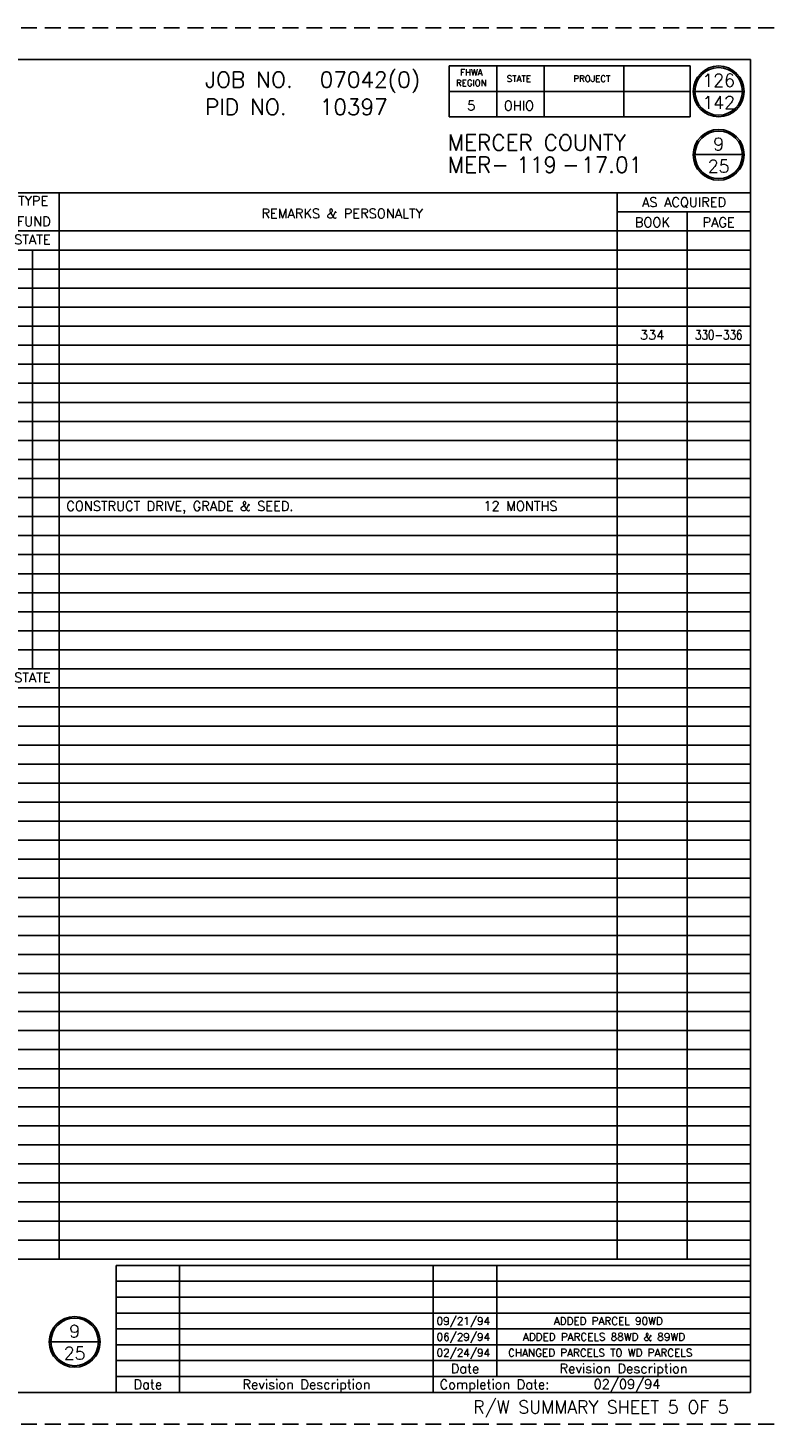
# Model space of a CAD drawing. Extents: x 0 to 34.5, y 0 to 22.
# Tile 2 of 2: x 22.6 to 34.5, y 0 to 22. Entities that reach past the tile are written whole.
import ezdxf
from ezdxf.enums import TextEntityAlignment as Align

# ---------------------------------------------------------------- set-up
doc = ezdxf.new("R2010")
doc.units = 0
doc.header["$LTSCALE"] = 0.5
doc.linetypes.add('DASHED', pattern=[0.75, 0.5, -0.25])
doc.layers.get('0').update_dxf_attribs({"linetype": 'CONTINUOUS'})
doc.layers.add('BORDER', color=4, linetype='CONTINUOUS')
doc.layers.add('TEXT', color=7, linetype='CONTINUOUS')
doc.styles.add('COM8', font='ROMANS', dxfattribs={"width": 0.8})
doc.styles.add('COM9', font='ROMANS', dxfattribs={"width": 0.9})
doc.styles.add('SIMPLEX', font='ROMANS')
doc.styles.get("Standard").update_dxf_attribs({"font": 'ROMANS'})
doc.styles.add('TEXT', font='SIMPLEX')

# ---------------------------------------------------------------- blocks, each defined once
blk = doc.blocks.new('SUM')
at = {"layer": 'BORDER'}
for p, q in [((1.5, -18.9), (1.5, -2.1)), ((8, -18.9), (8, -2.1)), ((8.95, -18.9), (8.95, -2.1)), ((11.35, -18.9), (11.35, -2.1)), ((13.426, -18.9), (13.426, -2.1)), ((14.696, -18.9), (14.696, -2.1)), ((15.596, -18.9), (15.596, -2.1)), ((16.496, -18.9), (16.496, -2.1)), ((17.596, -18.9), (17.596, -2.1)), ((18.396, -18.9), (18.396, -2.1)), ((19.346, -18.9), (19.346, -2.1)), ((21.753, -18.9), (21.753, -2.1)), ((22.603, -18.9), (22.603, -2.1)), ((31.401, -18.9), (31.401, -2.1)), ((8.95, -2.4), (11.35, -2.4)), ((10.15, -18.9), (10.15, -2.4)), ((19.353, -2.4), (21.753, -2.4)), ((20.553, -18.9), (20.553, -2.4)), ((31.401, -2.4), (33.5, -2.4)), ((32.501, -18.9), (32.501, -2.4))]:
    blk.add_line(p, q, dxfattribs=at)
at = {"layer": 'BORDER', "style": 'COM9', "width": 0.9}
for s, p in [('SHEET', (8.475, -2.323)), ('STRUC-', (18.882, -2.324))]:
    blk.add_text(s, height=0.15, dxfattribs=at).set_placement(p, align=Align.CENTER)
at = {"layer": 'BORDER'}
for s, p in [("OWNER'S RECORD", (10.15, -2.325)), ('RECORD', (14.081, -2.325)), ('TOTAL', (15.144, -2.325)), ('GROSS', (16.044, -2.325)), ('P.R.O.', (17.053, -2.325)), ('NET', (17.989, -2.325)), ('NET RESIDUE', (20.553, -2.3)), ('TYPE', (22.191, -2.3)), ('AS ACQUIRED', (32.454, -2.321)), ('PARCEL', (0.75, -2.5)), ('OWNER', (4.75, -2.5)), ('REMARKS & PERSONALTY', (27.063, -2.5)), ('BOOK', (9.55, -2.625)), ('PAGE', (10.75, -2.625)), ('AREA(AC.)', (14.067, -2.625)), ('P.R.O.', (15.161, -2.625)), ('TAKE', (16.05, -2.625)), ('IN TAKE', (17.061, -2.625)), ('TAKE', (17.989, -2.625)), ('LEFT', (19.953, -2.621)), ('RIGHT', (21.147, -2.624)), ('FUND', (22.2, -2.624)), ('BOOK', (31.955, -2.638)), ('PAGE', (32.999, -2.638))]:
    blk.add_text(s, height=0.15, dxfattribs=at).set_placement(p, align=Align.CENTER)
for s, p in [("AUDITOR'S ", (11.809, -2.324)), ('PARCEL', (11.956, -2.574))]:
    blk.add_text(s, height=0.15, dxfattribs=at).set_placement(p)
at = {"layer": 'BORDER', "style": 'COM9', "width": 0.9}
for s, p in [(' NO.', (8.231, -2.573)), ('TURE', (18.638, -2.625))]:
    blk.add_text(s, height=0.15, dxfattribs=at).set_placement(p)
blk = doc.blocks.new('PARCELM')
for tag, p in [('PAR', (0.718, 0.1)), ('SHN', (8.494, 0.1)), ('ORB', (9.554, 0.087)), ('ORP', (10.755, 0.094)), ('AP', (12.39, 0.09)), ('RECA', (14.061, 0.09)), ('TOPRO', (15.146, 0.09)), ('GRST', (16.046, 0.09)), ('PROTK', (17.046, 0.093)), ('NTTK', (17.996, 0.093)), ('STR', (18.871, 0.09)), ('NRL', (19.95, 0.09)), ('NRR', (21.153, 0.09)), ('TPF', (22.178, 0.09)), ('AAB', (31.951, 0.09)), ('AAP', (33.001, 0.09))]:
    blk.add_attdef(tag, text='', height=0.15).set_placement(p, align=Align.CENTER)
for tag, p in [('OWN', (1.632, 0.094)), ('REM', (22.714, 0.091))]:
    blk.add_attdef(tag, p, '', height=0.15)
blk = doc.blocks.new('JOBNUMB')
at = {"layer": 'TEXT'}
for tag, p in [('JBN', (0, 0)), ('PID', (0, -0.429))]:
    blk.add_attdef(tag, p, '', height=0.25, dxfattribs=at)
blk = doc.blocks.new('PAGENO', base_point=(33.5, 20.07))
at = {"layer": 'TEXT', "style": 'SIMPLEX'}
for tag, p in [('SN', (33.5, 20.07)), ('TN', (33.5, 19.72))]:
    blk.add_attdef(tag, text='', height=0.2, dxfattribs=at).set_placement(p, align=Align.CENTER)
blk = doc.blocks.new('MER')
at = {"style": 'TEXT'}
for s, p in [('MERCER COUNTY', (0, 0)), ('MER-', (0, -0.35)), ('-', (1.8, -0.35))]:
    blk.add_text(s, height=0.25, dxfattribs=at).set_placement(p)
blk.add_attdef('RTE', text='', height=0.25, dxfattribs=at).set_placement((1.4, -0.35), align=Align.CENTER)
blk.add_attdef('SEC', (2.1, -0.35), '', height=0.25, dxfattribs=at)

msp = doc.modelspace()

# ---------------------------------------------------------------- linework, layer by layer
msp.add_line((22.679, 18.497), (22.679, 11.9))
at = {"layer": 'BORDER', "linetype": 'DASHED'}
for p, q in [((0, 22), (34.5, 22)), ((0, 0), (34.5, 0))]:
    msp.add_line(p, q, dxfattribs=at)
at = {"layer": 'BORDER'}
for p, q in [((0.5, 21.5), (34, 21.5)), ((33.05, 21.4), (29.25, 21.4)), ((29.25, 21.4), (29.25, 20.6)), ((30, 21.4), (30, 20.6)), ((30.75, 21.4), (30.75, 20.6)), ((32.002, 21.4), (32.002, 20.6)), ((33.05, 20.6), (33.05, 21.4)), ((34, 21.5), (34, 0.5)), ((29.25, 21), (33.05, 21)), ((33.125, 21), (33.875, 21)), ((29.25, 20.6), (33.05, 20.6)), ((33.125, 20.003), (33.875, 20.003)), ((0.5, 19.4), (34, 19.4)), ((0.5, 18.8), (34, 18.8)), ((0.5, 18.5), (34, 18.5)), ((0.5, 18.2), (34, 18.2)), ((0.5, 17.9), (34, 17.9)), ((0.5, 17.6), (34, 17.6)), ((0.5, 17.3), (34, 17.3)), ((0.5, 17), (34, 17)), ((0.5, 16.7), (34, 16.7)), ((0.5, 16.4), (34, 16.4)), ((0.5, 16.1), (34, 16.1)), ((0.5, 15.8), (34, 15.8)), ((0.5, 15.5), (34, 15.5)), ((0.5, 15.2), (34, 15.2)), ((0.5, 14.9), (34, 14.9)), ((0.5, 14.6), (34, 14.6)), ((0.5, 14.3), (34, 14.3)), ((0.5, 14), (34, 14)), ((0.5, 13.7), (34, 13.7)), ((0.5, 13.4), (34, 13.4)), ((0.5, 13.1), (34, 13.1)), ((0.5, 12.8), (34, 12.8)), ((0.5, 12.5), (34, 12.5)), ((0.5, 12.2), (34, 12.2)), ((0.5, 11.9), (34, 11.9)), ((0.5, 11.6), (34, 11.6)), ((0.5, 11.3), (34, 11.3)), ((0.5, 11), (34, 11)), ((0.5, 10.7), (34, 10.7)), ((0.5, 10.4), (34, 10.4)), ((0.5, 10.1), (34, 10.1)), ((0.5, 9.8), (34, 9.8)), ((0.5, 9.5), (34, 9.5)), ((0.5, 9.2), (34, 9.2)), ((0.5, 8.9), (34, 8.9)), ((0.5, 8.6), (34, 8.6)), ((0.5, 8.3), (34, 8.3)), ((0.5, 8), (34, 8)), ((0.5, 7.7), (34, 7.7)), ((0.5, 7.4), (34, 7.4)), ((0.5, 7.1), (34, 7.1)), ((0.5, 6.8), (34, 6.8)), ((0.5, 6.5), (34, 6.5)), ((0.5, 6.2), (34, 6.2)), ((0.5, 5.9), (34, 5.9)), ((0.5, 5.6), (34, 5.6)), ((0.5, 5.3), (34, 5.3)), ((0.5, 5), (34, 5)), ((0.5, 4.7), (34, 4.7)), ((0.5, 4.4), (34, 4.4)), ((0.5, 4.1), (34, 4.1)), ((0.5, 3.8), (34, 3.8)), ((0.5, 3.5), (34, 3.5)), ((0.5, 3.2), (34, 3.2)), ((0.5, 2.9), (34, 2.9)), ((0.5, 2.6), (34, 2.6)), ((34, 2.5), (24, 2.5)), ((24, 2.5), (24, 0.5)), ((25, 2.5), (25, 0.5)), ((29, 2.5), (29, 0.5)), ((30, 2.5), (30, 0.75)), ((34, 2.25), (24, 2.25)), ((34, 2), (24, 2)), ((34, 1.75), (24, 1.75)), ((34, 1.5), (24, 1.5)), ((22.97, 1.298), (23.72, 1.298)), ((34, 1.25), (24, 1.25)), ((34, 1), (24, 1)), ((34, 0.75), (24, 0.75)), ((34, 0.5), (0.5, 0.5))]:
    msp.add_line(p, q, dxfattribs=at)
for centre, radius in [((33.5, 21), 0.4), ((33.5, 21), 0.375), ((33.5, 20), 0.4), ((33.5, 20), 0.375), ((23.345, 1.295), 0.4), ((23.345, 1.295), 0.375)]:
    msp.add_circle(centre, radius, dxfattribs=at)

# ---------------------------------------------------------------- block references
for name, p, values in [('JOBNUMB', (27.21, 21.059), {'JBN': '07042(0)', 'PID': '10397'}), ('PAGENO', (33.5, 21.074), {'SN': '126', 'TN': '142'}), ('MER', (29.23, 20.068), {'RTE': '119', 'SEC': '17.01'}), ('PAGENO', (33.5, 20.07), {'SN': '9', 'TN': '25'}), ('PARCELM', (0.5, 18.5), {'PAR': '81WD', 'OWN': 'THELMA PAX & SHIRLEY GROSS', 'SHN': '23', 'ORB': '303', 'ORP': '703', 'AP': '31-048200.0000', 'RECA': '0.531', 'TOPRO': '0.000', 'GRST': '0.002', 'PROTK': '0.000', 'NTTK': '0.002', 'NRR': '0.529', 'TPF': 'STATE'}), ('PARCELM', (0.5, 14.3), {'PAR': '86T', 'OWN': 'HAROLD THOBE & VIRGINIA THOBE', 'SHN': '22', 'ORB': '274', 'ORP': '233', 'RECA': '0.637', 'TOPRO': '0.000', 'GRST': '0.005', 'PROTK': '0.000', 'NTTK': '0.005', 'NRL': '0.637', 'REM': 'CONSTRUCT DRIVE, GRADE & SEED.                        12 MONTHS'}), ('PARCELM', (0.5, 11.6), {'PAR': '90WD', 'OWN': 'GEORGE B. WENNING & HELEN WENNING, H & W', 'SHN': '13', 'ORB': '232', 'ORP': '736', 'AP': '31-028500.0000', 'RECA': '0.660', 'TOPRO': '0.077', 'GRST': '0.138', 'PROTK': '0.077', 'NTTK': '0.061', 'NRL': '0.522', 'TPF': 'STATE'}), ('PAGENO', (23.345, 1.365), {'SN': '9', 'TN': '25'})]:
    msp.add_blockref(name, p).add_auto_attribs(values)
msp.add_blockref('SUM', (0.5, 21.5))
ref = msp.add_blockref('PARCELM', (0.5, 17))
ref.add_attrib('PAR', '83WD', dxfattribs={"height": 0.15}).set_placement((1.218, 17.1), align=Align.CENTER)
ref.add_attrib('OWN', 'ROBERT J. BRUNSWICK & ERMA R. BRUNSWICK H & W', (2.132, 17.094), dxfattribs={"height": 0.15})
ref.add_attrib('SHN', '24', dxfattribs={"height": 0.15}).set_placement((8.994, 17.1), align=Align.CENTER)
ref.add_attrib('ORB', '324', dxfattribs={"height": 0.15}).set_placement((10.054, 17.087), align=Align.CENTER)
ref.add_attrib('ORP', '776', dxfattribs={"height": 0.15}).set_placement((11.255, 17.094), align=Align.CENTER)
ref.add_attrib('AP', '31-047400.0000', dxfattribs={"height": 0.15}).set_placement((12.89, 17.09), align=Align.CENTER)
ref.add_attrib('RECA', '0.288', dxfattribs={"height": 0.15}).set_placement((14.561, 17.09), align=Align.CENTER)
ref.add_attrib('TOPRO', '0.000', dxfattribs={"height": 0.15}).set_placement((15.646, 17.09), align=Align.CENTER)
ref.add_attrib('GRST', '0.017', dxfattribs={"height": 0.15}).set_placement((16.546, 17.09), align=Align.CENTER)
ref.add_attrib('PROTK', '0.000', dxfattribs={"height": 0.15}).set_placement((17.546, 17.093), align=Align.CENTER)
ref.add_attrib('NTTK', '0.017', dxfattribs={"height": 0.15}).set_placement((18.496, 17.093), align=Align.CENTER)
ref.add_attrib('NRL', '0.271', dxfattribs={"height": 0.15}).set_placement((20.45, 17.09), align=Align.CENTER)
ref.add_attrib('AAB', '334', dxfattribs={"height": 0.15}).set_placement((32.451, 17.09), align=Align.CENTER)
ref.add_attrib('AAP', '330-336', dxfattribs={"height": 0.15, "style": 'COM8', "width": 0.8}).set_placement((33.501, 17.09), align=Align.CENTER)

# ---------------------------------------------------------------- texts
for s, height, p in [('09/21/94', 0.12, (29.052, 1.564)), ('ADDED PARCEL 90WD', 0.12, (30.901, 1.564)), ('06/29/94', 0.12, (29.052, 1.314)), ('ADDED PARCELS 88WD & 89WD', 0.12, (30.414, 1.314)), ('02/24/94', 0.12, (29.052, 1.064)), ('CHANGED PARCELS TO WD PARCELS', 0.12, (30.179, 1.064)), ('02/09/94', 0.15, (31.528, 0.556))]:
    msp.add_text(s, height=height).set_placement(p)
for s, height, p in [('FHWA', 0.1, (29.6, 21.25)), ('REGION', 0.1, (29.6, 21.083)), ('STATE', 0.1, (30.35, 21.15)), ('PROJECT', 0.1, (31.5, 21.15)), ('5', 0.15, (29.6, 20.7)), ('OHIO', 0.15, (30.35, 20.7)), ('Date', 0.15, (29.5, 0.8)), ('Revision Description', 0.15, (32, 0.8)), ('Date', 0.15, (24.5, 0.55)), ('Revision Description', 0.15, (27, 0.55))]:
    msp.add_text(s, height=height, dxfattribs=at).set_placement(p, align=Align.CENTER)
for s, height, p in [('JOB NO.', 0.25, (25.402, 21.059)), ('PID NO.', 0.25, (25.402, 20.63)), ('Completion Date:', 0.15, (29.1, 0.55))]:
    msp.add_text(s, height=height, dxfattribs=at).set_placement(p)
msp.add_text('R/W SUMMARY SHEET 5 OF 5', height=0.2, dxfattribs=at).set_placement((33.658, 0.169), align=Align.RIGHT)

doc.saveas('drawing.dxf')
